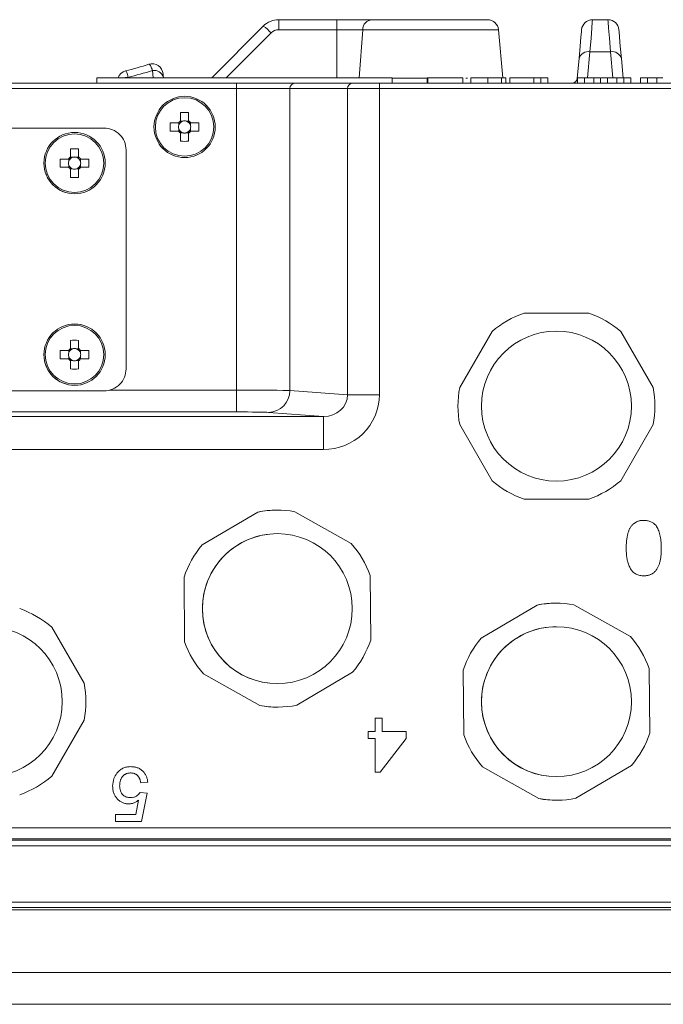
# Model space of a CAD drawing. Header units: millimetres. Extents: x 0 to 594, y 0 to 420.
# Tile 63 of 70: x 352 to 382, y 344 to 389. Entities that reach past the tile are written whole.
import ezdxf

# ---------------------------------------------------------------- set-up
doc = ezdxf.new("R2010")
doc.units = ezdxf.units.MM

msp = doc.modelspace()

# ---------------------------------------------------------------- linework, layer by layer
at = {"color": 7, "linetype": 'Continuous', "lineweight": 15}
for p, q in [((360.89575, 386.57682), (363.25993, 388.94099)), ((363.25993, 388.94099), (360.89575, 386.57682)), ((363.96916, 389.23477), (366.62401, 389.23477)), ((366.62401, 389.23477), (368.24066, 389.23477)), ((368.24066, 389.23477), (373.53795, 389.23477)), ((378.34351, 389.23477), (378.34352, 389.23477)), ((378.34352, 389.23477), (379.05443, 389.23477)), ((374.23003, 386.57682), (374.03755, 388.77697)), ((358.16805, 387.21602), (358.16803, 387.21602)), ((377.72826, 387.455), (377.64927, 386.5522)), ((377.64953, 386.55496), (377.72827, 387.455)), ((379.66968, 387.455), (379.74842, 386.55496)), ((355.63001, 386.57682), (355.63001, 386.32606)), ((355.63001, 386.57682), (369.17051, 386.57682)), ((355.63001, 386.57682), (355.63001, 386.32606)), ((355.63001, 386.57682), (355.63001, 386.57682)), ((358.68211, 386.59279), (358.68351, 386.57682)), ((369.17051, 386.57682), (369.17051, 386.32606)), ((370.77145, 386.57682), (370.77145, 386.32606)), ((372.41097, 386.57682), (370.77145, 386.57682)), ((370.8036, 386.57682), (370.8036, 386.32606)), ((372.41097, 386.57682), (372.41097, 386.32606)), ((372.76459, 386.57682), (372.76459, 386.32606)), ((373.54366, 386.57682), (373.54366, 386.32606)), ((374.18008, 386.57682), (374.18008, 386.32606)), ((374.37196, 386.57682), (374.37196, 386.32606)), ((374.56485, 386.57682), (374.56485, 386.32606)), ((375.65786, 386.57682), (374.56485, 386.57682)), ((374.56485, 386.57682), (374.56485, 386.32606)), ((374.56485, 386.57682), (374.56485, 386.57682)), ((375.65786, 386.57682), (375.65786, 386.32606)), ((375.97933, 386.57682), (375.65786, 386.57682)), ((375.65786, 386.57682), (375.65786, 386.32606)), ((375.65786, 386.57682), (375.65786, 386.57682)), ((375.97933, 386.57682), (375.97933, 386.32606)), ((376.30081, 386.57682), (375.97933, 386.57682)), ((376.30081, 386.57682), (376.30081, 386.32606)), ((377.65502, 386.57682), (377.65502, 386.32606)), ((377.97649, 386.57682), (377.65502, 386.57682)), ((377.65502, 386.57682), (377.65502, 386.32606)), ((377.65502, 386.57682), (377.65502, 386.57682)), ((377.97649, 386.57682), (377.97649, 386.32606)), ((377.97649, 386.57682), (377.97649, 386.32606)), ((378.40747, 386.57682), (378.40747, 386.32606)), ((378.71589, 386.57682), (378.71588, 386.57682)), ((378.71589, 386.57682), (378.71589, 386.32606)), ((379.03736, 386.57682), (378.71589, 386.57682)), ((379.03736, 386.57682), (379.03736, 386.32606)), ((379.46532, 386.57682), (379.46532, 386.32606)), ((379.77675, 386.57682), (379.77675, 386.32606)), ((380.09822, 386.57682), (379.77675, 386.57682)), ((379.77675, 386.57682), (379.77675, 386.57682)), ((380.09822, 386.57682), (380.09822, 386.32606)), ((380.54829, 386.57682), (380.54829, 386.32606)), ((380.86976, 386.57682), (380.54829, 386.57682)), ((380.54829, 386.57682), (380.54829, 386.32606)), ((380.54829, 386.57682), (380.54829, 386.57682)), ((380.86976, 386.57682), (380.86976, 386.32606)), ((380.86976, 386.57682), (380.86976, 386.32606)), ((381.30074, 386.57682), (381.30074, 386.32606)), ((348.94495, 386.32606), (352.28507, 386.32606)), ((352.28507, 386.32606), (362.03558, 386.32606)), ((362.03558, 386.32606), (364.72313, 386.32606)), ((364.72313, 386.32606), (367.36289, 386.32606)), ((367.36289, 386.32606), (368.58451, 386.32606)), ((368.58451, 386.32606), (406.21885, 386.32606)), ((359.65565, 385.72453), (359.65565, 385.72453)), ((359.84121, 384.97546), (359.84121, 384.58486)), ((359.37243, 384.50588), (359.00053, 384.50588)), ((359.39112, 384.50588), (359.39112, 384.40849)), ((359.5675, 384.58486), (359.4701, 384.58486)), ((359.84121, 384.58486), (359.74381, 384.58486)), ((359.84121, 384.58486), (359.84121, 384.52846)), ((359.92019, 384.40849), (359.92019, 384.50588)), ((360.31078, 384.50588), (359.93888, 384.50588)), ((355.96818, 384.26992), (330.89318, 384.26992)), ((354.61413, 384.06932), (354.61413, 384.06932)), ((359.00053, 384.13478), (359.37243, 384.13478)), ((359.39112, 384.23218), (359.39112, 384.13478)), ((359.4701, 384.05579), (359.5675, 384.05579)), ((359.74381, 384.05579), (359.84121, 384.05579)), ((359.84121, 384.11221), (359.84121, 384.05579)), ((359.84121, 383.6652), (359.84121, 384.05579)), ((359.92019, 384.13478), (359.92019, 384.23218)), ((359.93888, 384.13478), (360.31078, 384.13478)), ((354.79968, 383.32026), (354.79968, 382.92967)), ((356.97118, 373.23692), (356.97118, 383.26693)), ((354.3309, 382.85069), (353.959, 382.85069)), ((354.3496, 382.85069), (354.3496, 382.75328)), ((354.3496, 382.57697), (354.3496, 382.47958)), ((354.52597, 382.92967), (354.42857, 382.92967)), ((354.79968, 382.92967), (354.70228, 382.92967)), ((354.79968, 382.92967), (354.79968, 382.87325)), ((354.87866, 382.75328), (354.87866, 382.85069)), ((354.87866, 382.47958), (354.87866, 382.57697)), ((355.26925, 382.85069), (354.89736, 382.85069)), ((359.65565, 382.91614), (359.65565, 382.91614)), ((353.959, 382.47958), (354.3309, 382.47958)), ((354.42857, 382.4006), (354.52597, 382.4006)), ((354.70228, 382.4006), (354.79968, 382.4006)), ((354.79968, 382.457), (354.79968, 382.4006)), ((354.79968, 382.01), (354.79968, 382.4006)), ((354.89736, 382.47958), (355.26925, 382.47958)), ((354.61413, 381.26093), (354.61413, 381.26093)), ((378.17647, 375.79456), (375.20956, 375.79456)), ((375.20956, 375.79456), (375.20956, 375.79456)), ((354.61413, 375.29308), (354.61413, 375.29308)), ((372.25964, 372.37848), (373.7431, 374.94791)), ((373.7431, 374.94791), (372.25964, 372.37848)), ((373.7431, 374.94791), (373.7431, 374.94791)), ((376.69302, 374.96708), (376.69302, 374.96708)), ((381.12639, 372.37848), (379.64294, 374.94791)), ((354.79968, 374.54401), (354.79968, 374.15341)), ((354.3309, 374.07443), (353.959, 374.07443)), ((354.3496, 374.07443), (354.3496, 373.97704)), ((354.52597, 374.15341), (354.42857, 374.15341)), ((354.79968, 374.15341), (354.70228, 374.15341)), ((354.79968, 374.15341), (354.79968, 374.097)), ((354.87866, 373.97704), (354.87866, 374.07443)), ((355.26925, 374.07443), (354.89736, 374.07443)), ((353.959, 373.70333), (354.3309, 373.70333)), ((354.3496, 373.80072), (354.3496, 373.70333)), ((354.42857, 373.62435), (354.52597, 373.62435)), ((354.70228, 373.62435), (354.79968, 373.62435)), ((354.79968, 373.68076), (354.79968, 373.62435)), ((354.79968, 373.23375), (354.79968, 373.62435)), ((354.87866, 373.70333), (354.87866, 373.80072)), ((354.89736, 373.70333), (355.26925, 373.70333)), ((330.89318, 372.23393), (355.96818, 372.23393)), ((354.61413, 372.48468), (354.61413, 372.48468)), ((372.25964, 372.37848), (372.25964, 372.37848)), ((373.7431, 368.11572), (372.25964, 370.68515)), ((372.25964, 370.68515), (373.7431, 368.11572)), ((372.25964, 370.68515), (372.25964, 370.68515)), ((379.64294, 368.11572), (381.12639, 370.68515)), ((373.7431, 368.11572), (373.7431, 368.11572)), ((376.69302, 368.09655), (376.69302, 368.09655)), ((375.20956, 367.26907), (378.17647, 367.26907)), ((375.20956, 367.26907), (375.20956, 367.26907)), ((363.90477, 366.76757), (363.90477, 366.76757)), ((360.46017, 365.17064), (363.01506, 366.67901)), ((363.01506, 366.67901), (360.46017, 365.17064)), ((363.01506, 366.67901), (363.01506, 366.67901)), ((367.29202, 365.23704), (364.7083, 366.69546)), ((380.69537, 366.29821), (380.69537, 366.29821)), ((363.90477, 365.68934), (363.90477, 365.68934)), ((360.46017, 365.17064), (360.46017, 365.17064)), ((379.89169, 365.02939), (379.89169, 365.02939)), ((359.65663, 360.72925), (359.6278, 363.69602)), ((359.6278, 363.69602), (359.65663, 360.72925)), ((359.6278, 363.69602), (359.6278, 363.69602)), ((368.18173, 360.8121), (368.1529, 363.77887)), ((380.69537, 363.75856), (380.69537, 363.75856)), ((373.24842, 360.9079), (375.80331, 362.41625)), ((375.80331, 362.41625), (373.24842, 360.9079)), ((375.80331, 362.41625), (375.80331, 362.41625)), ((376.69302, 362.50481), (376.69302, 362.50481)), ((380.08027, 360.9743), (377.49655, 362.43272)), ((355.0484, 358.83798), (353.56494, 361.4074)), ((376.69302, 361.42659), (376.69302, 361.42659)), ((373.24842, 360.9079), (373.24842, 360.9079)), ((359.65663, 360.72925), (359.65663, 360.72925)), ((380.96998, 356.54935), (380.94115, 359.51613)), ((363.10123, 357.81267), (360.51751, 359.27108)), ((360.51751, 359.27108), (363.10123, 357.81267)), ((360.51751, 359.27108), (360.51751, 359.27108)), ((364.79448, 357.82912), (367.34936, 359.33748)), ((372.44488, 356.4665), (372.41605, 359.43328)), ((372.41605, 359.43328), (372.44488, 356.4665)), ((372.41605, 359.43328), (372.41605, 359.43328)), ((363.90477, 358.81878), (363.90477, 358.81878)), ((363.10123, 357.81267), (363.10123, 357.81267)), ((363.90477, 357.74057), (363.90477, 357.74057)), ((353.56494, 354.57523), (355.0484, 357.14465)), ((368.39242, 356.62827), (368.39242, 357.23907)), ((368.39242, 356.62827), (368.39242, 357.23907)), ((368.39242, 357.23907), (368.7139, 357.23907)), ((368.39242, 357.23907), (368.39242, 357.23907)), ((368.7139, 357.23907), (368.7139, 356.62827)), ((368.07095, 356.30679), (368.07095, 356.62827)), ((368.07095, 356.30679), (368.07095, 356.62827)), ((368.07095, 356.62827), (368.39242, 356.62827)), ((368.07095, 356.62827), (368.07095, 356.62827)), ((368.39242, 356.62827), (368.39242, 356.62827)), ((368.7139, 356.62827), (369.80691, 356.62827)), ((369.80691, 356.62827), (369.80691, 356.30679)), ((372.44488, 356.4665), (372.44488, 356.4665)), ((368.39242, 356.30679), (368.07095, 356.30679)), ((368.07095, 356.30679), (368.07095, 356.30679)), ((368.39242, 354.76372), (368.39242, 356.30679)), ((368.39242, 354.76372), (368.39242, 356.30679)), ((368.39242, 356.30679), (368.39242, 356.30679)), ((369.80691, 356.30679), (368.61745, 354.76372)), ((357.18638, 355.01446), (357.18638, 355.01446)), ((375.88948, 353.54991), (373.30576, 355.00833)), ((373.30576, 355.00833), (375.88948, 353.54991)), ((373.30576, 355.00833), (373.30576, 355.00833)), ((377.58273, 353.56638), (380.13761, 355.07473)), ((356.54996, 354.71007), (356.54996, 354.71007)), ((368.61745, 354.76372), (368.39242, 354.76372)), ((368.39242, 354.76372), (368.39242, 354.76372)), ((376.69302, 354.55604), (376.69302, 354.55604)), ((356.35808, 354.12237), (356.35808, 354.12237)), ((357.96545, 354.30722), (357.64398, 354.27508)), ((357.64398, 354.27508), (357.64398, 354.27508)), ((357.61183, 353.825), (357.9333, 353.79286)), ((357.61183, 353.825), (357.61183, 353.825)), ((357.9333, 353.79286), (357.67612, 352.50697)), ((357.09395, 353.31064), (357.09395, 353.31064)), ((357.41342, 352.82844), (357.541, 353.47791)), ((357.41342, 352.82844), (357.541, 353.47791)), ((375.88948, 353.54991), (375.88948, 353.54991)), ((376.69302, 353.47782), (376.69302, 353.47782)), ((356.48667, 352.50697), (356.48667, 352.82844)), ((356.48667, 352.50697), (356.48667, 352.82844)), ((356.48667, 352.82844), (357.41342, 352.82844)), ((356.48667, 352.82844), (356.48667, 352.82844)), ((357.41342, 352.82844), (357.41342, 352.82844)), ((357.67612, 352.50697), (356.48667, 352.50697)), ((356.48667, 352.50697), (356.48667, 352.50697)), ((287.89601, 348.46282), (413.28388, 348.46282)), ((412.58297, 348.56312), (288.64707, 348.56312)), ((306.2185, 344.12725), (394.96139, 344.12725))]:
    msp.add_line(p, q, dxfattribs=at)
at = {"color": 8, "linetype": 'Continuous', "lineweight": 0}
for p, q in [((363.61454, 388.63009), (361.56127, 386.57682)), ((366.62401, 388.77697), (363.96916, 388.77697)), ((367.81586, 388.77697), (366.62401, 388.77697)), ((366.62401, 386.57682), (366.62401, 388.77697)), ((367.81586, 388.77697), (367.65219, 386.57682)), ((374.03755, 388.77697), (367.81586, 388.77697)), ((377.84393, 388.77697), (377.84392, 388.77697)), ((378.22786, 387.7659), (378.12383, 386.57682)), ((379.17009, 387.7659), (378.22786, 387.7659)), ((379.27412, 386.57682), (379.17009, 387.7659)), ((358.01995, 387.19365), (358.01993, 387.19365)), ((356.94998, 386.88876), (356.95, 386.88876)), ((357.06208, 386.59105), (357.06083, 386.57682)), ((358.21112, 386.57682), (358.18252, 386.90369)), ((378.71588, 386.57682), (378.71588, 386.32606)), ((379.77675, 386.57682), (379.77675, 386.32606)), ((369.17051, 386.55496), (370.8036, 386.55496)), ((372.54503, 386.55496), (372.61067, 386.55496)), ((362.03558, 386.07532), (324.65094, 386.07532)), ((364.47881, 386.07532), (362.03558, 386.07532)), ((362.03558, 372.26671), (362.03558, 386.07532)), ((367.11857, 386.07532), (364.47881, 386.07532)), ((364.47881, 386.07532), (364.47881, 372.24636)), ((367.11857, 372.04677), (367.11857, 386.07532)), ((368.58451, 386.07532), (367.11857, 386.07532)), ((368.58451, 386.07532), (368.58451, 372.04677)), ((406.21885, 386.07532), (368.58451, 386.07532)), ((356.2225, 372.26671), (362.03558, 372.26671)), ((364.47881, 372.24636), (367.11857, 372.04677)), ((367.11857, 372.04677), (368.58451, 372.04677)), ((362.03558, 371.26386), (324.65094, 371.26386)), ((366.02115, 371.05301), (363.50152, 371.24351)), ((320.66538, 371.05301), (366.02115, 371.05301)), ((366.02115, 369.54874), (320.66538, 369.54874)), ((305.83046, 352.21539), (412.78229, 352.21539)), ((412.78229, 351.71397), (288.44775, 351.71397)), ((288.44775, 351.64249), (412.78229, 351.64249)), ((412.78229, 351.38303), (288.44775, 351.38303)), ((288.64707, 348.80511), (412.58297, 348.80511)), ((306.2185, 345.57925), (394.96139, 345.57925))]:
    msp.add_line(p, q, dxfattribs=at)
at = {"color": 8, "linetype": 'Continuous', "lineweight": 0, "flags": 128}
for points in [[(363.96916, 388.77697), (363.96916, 388.86833), (363.96916, 388.95507), (363.96916, 389.0342), (363.96916, 389.10301), (363.96916, 389.15914), (363.96916, 389.20067), (363.96916, 389.22617), (363.96916, 389.23477)], [(366.62401, 388.77697), (366.62401, 388.86833), (366.62401, 388.95507), (366.62401, 389.0342), (366.62401, 389.10301), (366.62401, 389.15914), (366.62401, 389.20067), (366.62401, 389.22617), (366.62401, 389.23477)], [(378.34352, 389.23477), (378.33593, 389.1384), (378.31346, 388.85301), (378.27697, 388.38959), (378.22786, 387.7659)], [(379.17009, 387.7659), (379.12098, 388.38959), (379.08449, 388.85301), (379.06202, 389.1384), (379.05443, 389.23477)], [(362.03558, 386.32606), (362.03558, 386.32125), (362.03558, 386.30697), (362.03558, 386.2838), (362.03558, 386.25263), (362.03558, 386.21463), (362.03558, 386.17127), (362.03558, 386.12424), (362.03558, 386.07532)], [(368.58451, 386.32606), (368.58451, 386.32125), (368.58451, 386.30697), (368.58451, 386.2838), (368.58451, 386.25263), (368.58451, 386.21463), (368.58451, 386.17127), (368.58451, 386.12424), (368.58451, 386.07532)], [(362.03558, 372.26671), (362.03558, 372.07319), (362.03558, 371.88692), (362.03558, 371.71495), (362.03558, 371.5637), (362.03558, 371.43888), (362.03558, 371.34516), (362.03558, 371.28608), (362.03558, 371.26386)], [(366.02115, 371.05301), (366.02115, 371.01968), (366.02115, 370.93106), (366.02115, 370.7905), (366.02115, 370.60326), (366.02115, 370.37639), (366.02115, 370.11841), (366.02115, 369.83903), (366.02115, 369.54874)]]:
    msp.add_lwpolyline(points, dxfattribs=at)
at = {"color": 7, "linetype": 'Continuous', "lineweight": 15, "flags": 128}
for points in [[(377.84392, 388.77697), (377.83633, 388.69025), (377.81386, 388.4334), (377.77736, 388.01631), (377.72826, 387.455)], [(377.72827, 387.455), (377.77738, 388.01631), (377.81387, 388.4334), (377.83634, 388.69025), (377.84393, 388.77697)], [(379.55402, 388.77697), (379.56161, 388.69025), (379.58408, 388.4334), (379.62057, 388.01631), (379.66968, 387.455)], [(358.16803, 387.21602), (358.12952, 387.21453), (358.01993, 387.19365)], [(359.4701, 384.97546), (359.4701, 384.92961), (359.4701, 384.88357), (359.4701, 384.8373), (359.4701, 384.79085), (359.4701, 384.74424), (359.4701, 384.69748), (359.4701, 384.65057), (359.4701, 384.60356)], [(359.84121, 384.60356), (359.84121, 384.65057), (359.84121, 384.69748), (359.84121, 384.74424), (359.84121, 384.79085), (359.84121, 384.8373), (359.84121, 384.88357), (359.84121, 384.92961), (359.84121, 384.97546)], [(359.4701, 384.03711), (359.4701, 383.99008), (359.4701, 383.94319), (359.4701, 383.89643), (359.4701, 383.8498), (359.4701, 383.80337), (359.4701, 383.7571), (359.4701, 383.71104), (359.4701, 383.6652)], [(359.84121, 383.6652), (359.84121, 383.71104), (359.84121, 383.7571), (359.84121, 383.80337), (359.84121, 383.8498), (359.84121, 383.89643), (359.84121, 383.94319), (359.84121, 383.99008), (359.84121, 384.03711)], [(354.42857, 383.32026), (354.42857, 383.27442), (354.42857, 383.22836), (354.42857, 383.18211), (354.42857, 383.13566), (354.42857, 383.08905), (354.42857, 383.04228), (354.42857, 382.99538), (354.42857, 382.94835)], [(354.79968, 382.94835), (354.79968, 382.99538), (354.79968, 383.04228), (354.79968, 383.08905), (354.79968, 383.13566), (354.79968, 383.18211), (354.79968, 383.22836), (354.79968, 383.27442), (354.79968, 383.32026)], [(354.42857, 382.3819), (354.42857, 382.33489), (354.42857, 382.28798), (354.42857, 382.24122), (354.42857, 382.19461), (354.42857, 382.14816), (354.42857, 382.10189), (354.42857, 382.05585), (354.42857, 382.01)], [(354.79968, 382.01), (354.79968, 382.05585), (354.79968, 382.10189), (354.79968, 382.14816), (354.79968, 382.19461), (354.79968, 382.24122), (354.79968, 382.28798), (354.79968, 382.33489), (354.79968, 382.3819)], [(354.42857, 374.54401), (354.42857, 374.49817), (354.42857, 374.45211), (354.42857, 374.40585), (354.42857, 374.35941), (354.42857, 374.31279), (354.42857, 374.26603), (354.42857, 374.21912), (354.42857, 374.17211)], [(354.79968, 374.17211), (354.79968, 374.21912), (354.79968, 374.26603), (354.79968, 374.31279), (354.79968, 374.35941), (354.79968, 374.40585), (354.79968, 374.45211), (354.79968, 374.49817), (354.79968, 374.54401)], [(354.42857, 373.60565), (354.42857, 373.55864), (354.42857, 373.51173), (354.42857, 373.46497), (354.42857, 373.41835), (354.42857, 373.37191), (354.42857, 373.32565), (354.42857, 373.27959), (354.42857, 373.23375)], [(354.79968, 373.23375), (354.79968, 373.27959), (354.79968, 373.32565), (354.79968, 373.37191), (354.79968, 373.41835), (354.79968, 373.46497), (354.79968, 373.51173), (354.79968, 373.55864), (354.79968, 373.60565)]]:
    msp.add_lwpolyline(points, dxfattribs=at)
at = {"color": 7, "linetype": 'Continuous', "lineweight": 15}
for centre, radius in [((359.65565, 384.32033), 1.4042), ((354.61413, 382.66513), 1.4042), ((354.61413, 373.88888), 1.4042), ((376.69302, 371.53181), 3.43527), ((363.90477, 362.25406), 3.43528), ((350.61502, 357.99131), 3.43528), ((376.69302, 357.99131), 3.43528)]:
    msp.add_circle(centre, radius, dxfattribs=at)
at = {"color": 8, "linetype": 'Continuous', "lineweight": 0}
for centre in [(359.65565, 384.32033), (354.61413, 382.66513), (354.61413, 373.88888)]:
    msp.add_circle(centre, 1.34122, dxfattribs=at)
at = {"color": 7, "linetype": 'Continuous', "lineweight": 15}
for centre, radius, start, end in [((363.96916, 388.23176), 1.003, 90.000001, 135.000001), ((373.53795, 388.73326), 0.5015, 5, 90), ((378.34351, 388.73326), 0.5015, 90, 175), ((378.34352, 388.73326), 0.5015, 90, 175), ((379.05443, 388.73326), 0.5015, 5, 90), ((358.16805, 386.71451), 0.5015, 5, 107.176306), ((357.07668, 386.40353), 0.5015, 104.633958, 159.78525), ((357.0767, 386.40353), 0.5015, 104.633958, 159.78525), ((374.48174, 386.57681), 0.25075, 244.036012, 270), ((377.39973, 386.57681), 0.25075, 270, 355), ((377.39973, 386.57681), 0.25075, 270, 355), ((359.65565, 384.32033), 1.4042, 90, 270), ((359.65565, 379.4654), 5.51319, 88.071257, 91.928743), ((364.50069, 384.32033), 5.50329, 178.067847, 181.932153), ((359.65565, 384.32033), 0.3386, 123.230628, 146.769372), ((359.65565, 384.32033), 0.27883, 161.569712, 198.430288), ((359.65565, 384.32033), 0.27883, 138.28179, 161.569712), ((359.65565, 384.32033), 0.27883, 131.71821, 138.28179), ((359.65565, 384.32033), 0.27883, 108.430288, 131.71821), ((359.65565, 384.32033), 0.27883, 71.569712, 108.430288), ((359.65565, 384.32033), 0.27883, 48.28179, 71.569712), ((359.65565, 384.32033), 0.3386, 33.230628, 56.769372), ((359.65565, 384.32033), 0.27883, 41.71821, 48.28179), ((359.65565, 384.32033), 0.27883, 18.430288, 41.71821), ((359.65565, 384.32033), 0.27883, 341.569712, 18.430288), ((354.81008, 384.32033), 5.50383, 358.068035, 1.931965), ((354.61413, 382.66513), 1.4042, 90, 179.999935), ((355.96818, 383.26693), 1.003, 359.999935, 90), ((359.65565, 384.32033), 0.3386, 213.230628, 236.769372), ((359.65565, 384.32033), 0.27883, 198.430288, 221.71821), ((359.65565, 384.32033), 0.27883, 221.71821, 228.28179), ((359.65565, 384.32033), 0.27883, 228.28179, 251.569712), ((359.65565, 384.32033), 0.27883, 251.569712, 288.430288), ((359.65565, 384.32033), 0.27883, 288.430288, 311.71821), ((359.65565, 384.32033), 0.3386, 303.230628, 326.769372), ((359.65565, 384.32033), 0.27883, 311.71821, 318.28179), ((359.65565, 384.32033), 0.27883, 318.28179, 341.569712), ((359.65565, 389.17527), 5.51319, 268.071257, 271.928743), ((354.61413, 377.81021), 5.51317, 88.071251, 91.928749), ((354.61413, 382.66513), 1.4042, 179.999935, 270), ((359.46093, 382.66514), 5.50505, 178.068387, 181.931613), ((354.61413, 382.66513), 0.3386, 123.230628, 146.769372), ((354.61413, 382.66513), 0.27883, 161.569712, 198.430288), ((354.61413, 382.66513), 0.27883, 138.28179, 161.569712), ((354.61413, 382.66513), 0.27883, 198.430288, 221.71821), ((354.61413, 382.66513), 0.27883, 131.71821, 138.28179), ((354.61413, 382.66513), 0.27883, 108.430288, 131.71821), ((354.61413, 382.66513), 0.27883, 71.569712, 108.430288), ((354.61413, 382.66513), 0.27883, 48.28179, 71.569712), ((354.61413, 382.66513), 0.3386, 33.230628, 56.769372), ((354.61413, 382.66513), 0.27883, 41.71821, 48.28179), ((354.61413, 382.66513), 0.27883, 18.430288, 41.71821), ((354.61413, 382.66513), 0.27883, 318.28179, 341.569712), ((354.61413, 382.66513), 0.27883, 341.569712, 18.430288), ((349.76717, 382.66514), 5.50521, 358.068444, 1.931556), ((354.61413, 382.66513), 0.3386, 213.230628, 236.769372), ((354.61413, 382.66513), 0.27883, 221.71821, 228.28179), ((354.61413, 382.66513), 0.27883, 228.28179, 251.569712), ((354.61413, 382.66513), 0.27883, 251.569712, 288.430288), ((354.61413, 382.66513), 0.27883, 288.430288, 311.71821), ((354.61413, 382.66513), 0.3386, 303.230628, 326.769372), ((354.61413, 382.66513), 0.27883, 311.71821, 318.28179), ((354.61413, 387.52882), 5.52194, 268.074316, 271.925684), ((376.69302, 371.53181), 4.5135, 109.188136, 130.811863), ((376.69302, 371.53181), 4.5135, 109.188136, 130.811864), ((376.69302, 371.53181), 4.5135, 49.188136, 70.811864), ((354.61413, 373.88888), 1.4042, 90, 179.999935), ((376.69302, 371.53181), 3.43527, 90, 270), ((354.61413, 369.03397), 5.51317, 88.071251, 91.928749), ((359.46019, 373.88888), 5.50431, 178.068206, 181.931794), ((354.61413, 373.88888), 0.3386, 123.230628, 146.769372), ((354.61413, 373.88888), 0.27883, 161.569712, 198.430288), ((354.61413, 373.88888), 0.27883, 138.28179, 161.569712), ((354.61413, 373.88888), 0.27883, 131.71821, 138.28179), ((354.61413, 373.88888), 0.27883, 108.430288, 131.71821), ((354.61413, 373.88888), 0.27883, 71.569712, 108.430288), ((354.61413, 373.88888), 0.27883, 48.28179, 71.569712), ((354.61413, 373.88888), 0.3386, 33.230628, 56.769372), ((354.61413, 373.88888), 0.27883, 41.71821, 48.28179), ((354.61413, 373.88888), 0.27883, 18.430288, 41.71821), ((354.61413, 373.88888), 0.27883, 341.569712, 18.430288), ((349.7679, 373.88888), 5.50448, 358.068263, 1.931737), ((354.61413, 373.88888), 1.4042, 179.999935, 270), ((354.61413, 373.88888), 0.3386, 213.230628, 236.769372), ((354.61413, 373.88888), 0.27883, 198.430288, 221.71821), ((354.61413, 373.88888), 0.27883, 221.71821, 228.28179), ((354.61413, 373.88888), 0.27883, 228.28179, 251.569712), ((354.61413, 373.88888), 0.27883, 251.569712, 288.430288), ((354.61413, 373.88888), 0.27883, 288.430288, 311.71821), ((354.61413, 373.88888), 0.3386, 303.230628, 326.769372), ((354.61413, 373.88888), 0.27883, 311.71821, 318.28179), ((354.61413, 373.88888), 0.27883, 318.28179, 341.569712), ((354.61413, 378.74379), 5.51317, 268.071251, 271.928749), ((355.96818, 373.23693), 1.003, 270, 0.000065), ((376.69302, 371.53181), 4.5135, 169.188136, 190.811864), ((376.69302, 371.53181), 4.5135, 169.188136, 190.811864), ((376.69302, 371.53181), 4.5135, 349.188136, 10.811864), ((376.69302, 371.53181), 4.5135, 229.188137, 250.811864), ((376.69302, 371.53181), 4.5135, 229.188136, 250.811864), ((376.69302, 371.53181), 4.5135, 289.188136, 310.811864), ((363.90477, 362.25406), 4.5135, 90, 101.368696), ((363.90477, 362.25406), 4.5135, 79.744969, 101.368696), ((363.90477, 362.25406), 3.43528, 90, 180.556833), ((363.90477, 362.25406), 4.5135, 139.744969, 161.368696), ((363.90477, 362.25406), 4.5135, 139.744969, 161.368696), ((363.90477, 362.25406), 4.5135, 19.744969, 41.368696), ((350.61502, 357.99131), 4.5135, 49.188136, 70.811864), ((363.90477, 362.25406), 3.43528, 180.556833, 270), ((376.69302, 357.99131), 4.5135, 90, 101.368696), ((376.69302, 357.99131), 4.5135, 79.744969, 101.368696), ((376.69302, 357.99131), 3.43528, 90, 180.556833), ((376.69302, 357.99131), 4.5135, 139.744969, 161.368696), ((376.69302, 357.99131), 4.5135, 139.744969, 161.368696), ((376.69302, 357.99131), 4.5135, 19.744969, 41.368696), ((363.90477, 362.25406), 4.5135, 199.744969, 221.368696), ((363.90477, 362.25406), 4.5135, 199.744969, 221.368696), ((363.90477, 362.25406), 4.5135, 319.744969, 341.368696), ((350.61502, 357.99131), 4.5135, 349.188136, 10.811864), ((363.90477, 362.25406), 4.5135, 259.744969, 281.368696), ((363.90477, 362.25406), 4.5135, 259.744969, 270), ((376.69302, 357.99131), 3.43528, 180.556833, 270), ((376.69302, 357.99131), 4.5135, 199.744969, 221.368696), ((376.69302, 357.99131), 4.5135, 199.744969, 221.368696), ((376.69302, 357.99131), 4.5135, 319.744969, 341.368696), ((350.61502, 357.99131), 4.5135, 289.188136, 310.811864), ((376.69302, 357.99131), 4.5135, 259.744969, 281.368696), ((376.69302, 357.99131), 4.5135, 259.744969, 270)]:
    msp.add_arc(centre, radius, start, end, dxfattribs=at)
at = {"color": 8, "linetype": 'Continuous', "lineweight": 0}
for centre, radius, start, end in [((362.20042, 387.37482), 1.89089, 41.594614, 55.921938), ((368.27676, 388.77529), 0.46089, 94.491676, 179.790425), ((363.96916, 388.27547), 0.5015, 90.000003, 135.000001), ((378.14881, 387.33608), 0.43703, 79.578115, 164.210247), ((379.24914, 387.33608), 0.43703, 15.789843, 100.421836), ((357.03099, 385.91288), 0.67888, 87.375101, 102.043649), ((358.26159, 386.47389), 0.43701, 15.788289, 100.423294), ((364.72639, 386.07849), 0.2476, 90.75245, 180.733138), ((367.36614, 386.07849), 0.2476, 90.752443, 180.733159), ((363.48394, 372.23826), 0.9949, 271.012345, 0.466455), ((366.05507, 372.07815), 2.52963, 269.231821, 359.289311)]:
    msp.add_arc(centre, radius, start, end, dxfattribs=at)
at = {"color": 7, "linetype": 'Continuous', "lineweight": 15}
for centre, major_axis, ratio, start_param, end_param in [((350.61497, 411.15031), (17.73071, 17.73071), 0.99999941, 4.18240129, 4.22677362), ((359.62107, 384.32033), (0.24658, 0), 0.99011704, 2.77217894, 3.51100637), ((359.65565, 384.35492), (0.00001, 0.24658), 0.99011591, 5.91382911, 6.65265653), ((359.69024, 384.32033), (0.24658, 0), 0.99011478, 5.91377159, 6.65259902), ((359.65565, 384.28575), (-0.00001, 0.24658), 0.99011591, 2.77212143, 3.51094885), ((354.57954, 382.66513), (0.24658, 0), 0.99011704, 2.77217894, 3.51100637), ((354.61413, 382.69971), (0.00001, 0.24658), 0.99011591, 5.91382911, 6.65265653), ((354.64871, 382.66513), (0.24658, 0), 0.99011478, 5.91377159, 6.65259902), ((354.61413, 382.63055), (-0.00001, 0.24658), 0.99011591, 2.77212143, 3.51094885), ((354.57954, 373.88888), (0.24658, 0), 0.99011704, 2.77217894, 3.51100637), ((354.61413, 373.92346), (0.00001, 0.24658), 0.99011591, 5.91382911, 6.65265653), ((354.64871, 373.88888), (0.24658, 0), 0.99011478, 5.91377159, 6.65259902), ((354.61413, 373.8543), (-0.00001, 0.24658), 0.99011591, 2.77212143, 3.51094885)]:
    msp.add_ellipse(centre, major_axis=major_axis, ratio=ratio, start_param=start_param, end_param=end_param, dxfattribs=at)
at = {"color": 8, "linetype": 'Continuous', "lineweight": 0}
for centre, major_axis, ratio, start_param, end_param in [((350.61496, 411.15031), (17.73071, -17.73071), 0.99999941, 5.75319818, 5.79757051), ((350.61496, 411.85954), (18.43994, -18.43994), 0.99999943, 5.74760145, 5.79221163), ((378.15486, 386.57681), (0.50545, 0.03093), 0.34608931, 3.08990305, 3.27104349), ((362.03558, 372.24045), (2.5075, 0), 0.01047304, 0.22689337, 1.5707969), ((366.01105, 372.05662), (1.10495, -0.08354), 0.90515123, 4.78983984, 6.35671022), ((362.03558, 371.2376), (1.5045, 0), 0.01745506, 0.22689337, 1.5707969)]:
    msp.add_ellipse(centre, major_axis=major_axis, ratio=ratio, start_param=start_param, end_param=end_param, dxfattribs=at)
for points, knots in [([(358.18252, 386.90369), (358.17565, 386.92407), (358.14231, 387.02287), (358.08026, 387.16694), (358.04081, 387.18441), (358.01995, 387.19365)], [0, 0, 0, 0, 0.10910176, 0.5288105, 1, 1, 1, 1]), ([(356.95, 386.88876), (356.9584, 386.89095), (356.96734, 386.88572), (356.98562, 386.86161), (356.99504, 386.84277), (357.01438, 386.79129), (357.02415, 386.75895), (357.04329, 386.68353), (357.05275, 386.64021), (357.06208, 386.59105)], [0, 0, 0, 0, 0.25, 0.25, 0.5, 0.5, 0.75, 0.75, 1, 1, 1, 1])]:
    msp.add_open_spline(points, degree=3, knots=knots, dxfattribs=at)
at = {"color": 7, "linetype": 'Continuous', "lineweight": 15}
for points, knots in [([(358.66764, 386.75822), (358.66764, 386.75822), (358.66895, 386.7433), (358.67394, 386.68622), (358.67754, 386.64505), (358.68211, 386.59279)], [0, 0, 0, 0, 0.5, 0.5, 1, 1, 1, 1]), ([(373.54366, 386.57681), (373.51668, 386.57681), (373.4639, 386.57681), (373.3866, 386.57681), (373.31312, 386.57681), (373.24318, 386.57681), (373.17744, 386.57681), (373.11497, 386.57681), (373.05718, 386.57681), (373.00291, 386.57681), (372.95328, 386.57681), (372.9093, 386.57681), (372.87113, 386.57681), (372.83748, 386.57681), (372.81132, 386.57681), (372.78941, 386.57681), (372.77317, 386.57681), (372.76748, 386.57681), (372.76459, 386.57681)], [0, 0, 0, 0, 0.06931821, 0.13560033, 0.19972912, 0.26179247, 0.32292118, 0.3829791, 0.44300773, 0.5034941, 0.56403706, 0.62370535, 0.68337209, 0.74380947, 0.8050093, 0.86761019, 0.9327585, 1, 1, 1, 1]), ([(374.18008, 386.57681), (374.16038, 386.57681), (374.12163, 386.57681), (374.05458, 386.57681), (373.98226, 386.57681), (373.90512, 386.57681), (373.82217, 386.57681), (373.73386, 386.57681), (373.64047, 386.57681), (373.57638, 386.57681), (373.54366, 386.57681)], [0, 0, 0, 0, 0.12788297, 0.25155953, 0.37276469, 0.49307491, 0.61361922, 0.73782843, 0.86619, 1, 1, 1, 1]), ([(374.37196, 386.57681), (374.3714, 386.57681), (374.37028, 386.57681), (374.36099, 386.57681), (374.34609, 386.57681), (374.32476, 386.57681), (374.29829, 386.57681), (374.26475, 386.57681), (374.22641, 386.57681), (374.19559, 386.57681), (374.18008, 386.57681)], [0, 0, 0, 0, 0.13247029, 0.26166663, 0.38757207, 0.51102904, 0.63265131, 0.75464429, 0.8765147, 1, 1, 1, 1]), ([(378.40747, 386.57681), (378.38696, 386.57681), (378.34636, 386.57681), (378.28707, 386.57681), (378.23014, 386.57681), (378.17646, 386.57681), (378.12688, 386.57681), (378.08432, 386.57681), (378.04923, 386.57681), (378.02678, 386.57681), (378.01273, 386.57681), (378.00228, 386.57681), (377.99459, 386.57681), (377.98825, 386.57681), (377.98237, 386.57681), (377.97943, 386.57681), (377.97644, 386.57681), (377.97647, 386.57681), (377.97649, 386.57681)], [0, 0, 0, 0, 0.0698823, 0.13838828, 0.20675821, 0.27659843, 0.34713452, 0.41792027, 0.49021306, 0.5664711, 0.60786615, 0.65223255, 0.70054698, 0.75252289, 0.80832134, 0.86847027, 0.93197979, 1, 1, 1, 1]), ([(378.67775, 386.57682), (378.67487, 386.57682), (378.66988, 386.57682), (378.61413, 386.57682), (378.53115, 386.57682), (378.45691, 386.57682), (378.40747, 386.57682)], [0, 0, 0, 0, 0.25549447, 0.44202217, 0.62840923, 1, 1, 1, 1]), ([(379.46532, 386.57681), (379.45023, 386.57681), (379.42058, 386.57681), (379.37727, 386.57681), (379.33567, 386.57681), (379.29648, 386.57681), (379.25894, 386.57681), (379.22358, 386.57681), (379.18983, 386.57681), (379.15868, 386.57681), (379.1295, 386.57681), (379.105, 386.57681), (379.08384, 386.57681), (379.06699, 386.57681), (379.05336, 386.57681), (379.04396, 386.57681), (379.03854, 386.57681), (379.03776, 386.57681), (379.03736, 386.57681)], [0, 0, 0, 0, 0.05857577, 0.11503469, 0.16976362, 0.2236479, 0.27687303, 0.33028845, 0.38503668, 0.44068484, 0.49788027, 0.55722326, 0.62003743, 0.68625576, 0.75674775, 0.83189298, 0.91283439, 1, 1, 1, 1]), ([(379.73625, 386.57682), (379.7352, 386.57682), (379.73242, 386.57682), (379.68044, 386.57682), (379.59735, 386.57682), (379.51807, 386.57682), (379.46532, 386.57682)], [0, 0, 0, 0, 0.133769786, 0.350860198, 0.568141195, 1, 1, 1, 1]), ([(381.30074, 386.57681), (381.28023, 386.57681), (381.23963, 386.57681), (381.18034, 386.57681), (381.12341, 386.57681), (381.06973, 386.57681), (381.02015, 386.57681), (380.97759, 386.57681), (380.9425, 386.57681), (380.92004, 386.57681), (380.906, 386.57681), (380.89555, 386.57681), (380.88786, 386.57681), (380.88152, 386.57681), (380.87564, 386.57681), (380.8727, 386.57681), (380.86971, 386.57681), (380.86974, 386.57681), (380.86976, 386.57681)], [0, 0, 0, 0, 0.0698823, 0.13838828, 0.20675821, 0.27659843, 0.34713452, 0.41792027, 0.49021306, 0.5664711, 0.60786615, 0.65223255, 0.70054698, 0.75252289, 0.80832134, 0.86847027, 0.93197979, 1, 1, 1, 1]), ([(381.57102, 386.57682), (381.56814, 386.57682), (381.56315, 386.57682), (381.5074, 386.57682), (381.42442, 386.57682), (381.35018, 386.57682), (381.30074, 386.57682)], [0, 0, 0, 0, 0.2554971, 0.44202519, 0.62840911, 1, 1, 1, 1]), ([(359.37243, 384.13478), (359.37522, 384.13478), (359.39528, 384.13478), (359.41992, 384.13478), (359.44328, 384.13478), (359.44752, 384.13478)], [0, 0, 0, 0, 0.116739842, 0.839383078, 1, 1, 1, 1]), ([(359.4701, 384.11221), (359.4701, 384.10796), (359.4701, 384.08459), (359.4701, 384.05994), (359.4701, 384.03989), (359.4701, 384.03711)], [0, 0, 0, 0, 0.160617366, 0.88325764, 1, 1, 1, 1]), ([(359.84121, 384.03711), (359.84121, 384.03989), (359.84121, 384.05994), (359.84121, 384.08459), (359.84121, 384.10796), (359.84121, 384.11221)], [0, 0, 0, 0, 0.11673854, 0.83938194, 1, 1, 1, 1]), ([(359.86378, 384.13478), (359.86803, 384.13478), (359.89139, 384.13478), (359.91603, 384.13478), (359.93609, 384.13478), (359.93888, 384.13478)], [0, 0, 0, 0, 0.16061728, 0.88325745, 1, 1, 1, 1]), ([(354.406, 382.85069), (354.40175, 382.85069), (354.3784, 382.85069), (354.35375, 382.85069), (354.33369, 382.85069), (354.3309, 382.85069)], [0, 0, 0, 0, 0.16061618, 0.88325633, 1, 1, 1, 1]), ([(354.42857, 382.94835), (354.42857, 382.94557), (354.42857, 382.92553), (354.42857, 382.90087), (354.42857, 382.8775), (354.42857, 382.87325)], [0, 0, 0, 0, 0.11674236, 0.83938263, 1, 1, 1, 1]), ([(354.79968, 382.87325), (354.79968, 382.8775), (354.79968, 382.90087), (354.79968, 382.92553), (354.79968, 382.94557), (354.79968, 382.94835)], [0, 0, 0, 0, 0.16061737, 0.88325764, 1, 1, 1, 1]), ([(354.89736, 382.85069), (354.89457, 382.85069), (354.87451, 382.85069), (354.84986, 382.85069), (354.8265, 382.85069), (354.82226, 382.85069)], [0, 0, 0, 0, 0.1167425, 0.83938277, 1, 1, 1, 1]), ([(354.406, 374.07443), (354.40175, 374.07443), (354.3784, 374.07443), (354.35375, 374.07443), (354.33369, 374.07443), (354.3309, 374.07443)], [0, 0, 0, 0, 0.16061618, 0.88325633, 1, 1, 1, 1]), ([(354.89736, 374.07443), (354.89457, 374.07443), (354.87451, 374.07443), (354.84986, 374.07443), (354.8265, 374.07443), (354.82226, 374.07443)], [0, 0, 0, 0, 0.1167425, 0.83938277, 1, 1, 1, 1]), ([(354.3309, 373.70333), (354.33369, 373.70333), (354.35375, 373.70333), (354.3784, 373.70333), (354.40175, 373.70333), (354.406, 373.70333)], [0, 0, 0, 0, 0.11674367, 0.83938382, 1, 1, 1, 1]), ([(354.82226, 373.70333), (354.8265, 373.70333), (354.84986, 373.70333), (354.87451, 373.70333), (354.89457, 373.70333), (354.89736, 373.70333)], [0, 0, 0, 0, 0.16061723, 0.8832575, 1, 1, 1, 1]), ([(379.89169, 365.02939), (379.89201, 365.06506), (379.89266, 365.13474), (379.89651, 365.23661), (379.90371, 365.33341), (379.91297, 365.42526), (379.92547, 365.51225), (379.94099, 365.59402), (379.95914, 365.67077), (379.97956, 365.74281), (380.00311, 365.81028), (380.0298, 365.87312), (380.05893, 365.93179), (380.09101, 365.98602), (380.12587, 366.03597), (380.16295, 366.08198), (380.20327, 366.1234), (380.24675, 366.16004), (380.29253, 366.19304), (380.34151, 366.22128), (380.3936, 366.24483), (380.44831, 366.26452), (380.50602, 366.27948), (380.56643, 366.29059), (380.62992, 366.29722), (380.67325, 366.29788), (380.69537, 366.29821)], [0, 0, 0, 0, 0.06287294, 0.12283466, 0.17965368, 0.23395626, 0.2855474, 0.33451898, 0.3806227, 0.4245295, 0.46644168, 0.50651459, 0.54479301, 0.58184565, 0.61746218, 0.65208026, 0.68589252, 0.71918682, 0.75219338, 0.78525137, 0.81866712, 0.85283562, 0.88762815, 0.9236363, 0.96102247, 1, 1, 1, 1]), ([(379.89169, 365.02939), (379.89201, 365.06506), (379.89266, 365.13474), (379.89651, 365.23661), (379.90371, 365.33341), (379.91297, 365.42526), (379.92547, 365.51225), (379.94099, 365.59402), (379.95914, 365.67077), (379.97956, 365.74281), (380.00311, 365.81028), (380.0298, 365.87312), (380.05893, 365.93179), (380.09101, 365.98602), (380.12587, 366.03597), (380.16295, 366.08198), (380.20327, 366.1234), (380.24675, 366.16004), (380.29253, 366.19304), (380.34151, 366.22128), (380.3936, 366.24483), (380.44831, 366.26452), (380.50602, 366.27948), (380.56643, 366.29059), (380.62992, 366.29722), (380.67325, 366.29788), (380.69537, 366.29821)], [0, 0, 0, 0, 0.06287294, 0.12283466, 0.17965368, 0.23395626, 0.2855474, 0.33451898, 0.3806227, 0.4245295, 0.46644168, 0.50651459, 0.54479301, 0.58184565, 0.61746218, 0.65208026, 0.68589252, 0.71918682, 0.75219338, 0.78525137, 0.81866712, 0.85283562, 0.88762815, 0.9236363, 0.96102247, 1, 1, 1, 1]), ([(380.69537, 366.29821), (380.72437, 366.29739), (380.78091, 366.29577), (380.86348, 366.28481), (380.94097, 366.26553), (381.01405, 366.23966), (381.08188, 366.20507), (381.1448, 366.16298), (381.20406, 366.11437), (381.23818, 366.07601), (381.25544, 366.0566)], [0, 0, 0, 0, 0.13790323, 0.26887334, 0.39517813, 0.51708924, 0.63674303, 0.75622182, 0.87662836, 1, 1, 1, 1]), ([(381.25544, 366.0566), (381.27531, 366.02794), (381.31629, 365.96883), (381.36425, 365.86803), (381.40704, 365.75708), (381.44061, 365.63378), (381.46691, 365.49912), (381.48591, 365.35283), (381.49665, 365.19498), (381.49824, 365.08584), (381.49906, 365.02939)], [0, 0, 0, 0, 0.09742067, 0.20088559, 0.31117197, 0.42979795, 0.55773993, 0.69471527, 0.84212991, 1, 1, 1, 1]), ([(380.69537, 363.75856), (380.66316, 363.7595), (380.59989, 363.76133), (380.50763, 363.7767), (380.42041, 363.80186), (380.3389, 363.83689), (380.26416, 363.88175), (380.19714, 363.93566), (380.13945, 363.99943), (380.08995, 364.07174), (380.04747, 364.15257), (380.00948, 364.24124), (379.97541, 364.3381), (379.95048, 364.42456), (379.93299, 364.49931), (379.92235, 364.56109), (379.91253, 364.62754), (379.90556, 364.69883), (379.89847, 364.77462), (379.89497, 364.85524), (379.8923, 364.94063), (379.8919, 364.99925), (379.89169, 365.02939)], [0, 0, 0, 0, 0.05671964, 0.111428, 0.16427109, 0.21633433, 0.26728315, 0.31741225, 0.36732211, 0.41822223, 0.47141171, 0.52796846, 0.58805887, 0.65220749, 0.68641523, 0.72327793, 0.76262124, 0.80474643, 0.84945847, 0.89671982, 0.94689404, 1, 1, 1, 1]), ([(380.69537, 363.75856), (380.66316, 363.7595), (380.59989, 363.76133), (380.50763, 363.7767), (380.42041, 363.80186), (380.3389, 363.83689), (380.26416, 363.88175), (380.19714, 363.93566), (380.13945, 363.99943), (380.08995, 364.07174), (380.04747, 364.15257), (380.00948, 364.24124), (379.97541, 364.3381), (379.95048, 364.42456), (379.93299, 364.49931), (379.92235, 364.56109), (379.91253, 364.62754), (379.90556, 364.69883), (379.89847, 364.77462), (379.89497, 364.85524), (379.8923, 364.94063), (379.8919, 364.99925), (379.89169, 365.02939)], [0, 0, 0, 0, 0.05671964, 0.111428, 0.16427109, 0.21633433, 0.26728315, 0.31741225, 0.36732211, 0.41822223, 0.47141171, 0.52796846, 0.58805887, 0.65220749, 0.68641523, 0.72327793, 0.76262124, 0.80474643, 0.84945847, 0.89671982, 0.94689404, 1, 1, 1, 1]), ([(381.49906, 365.02939), (381.49873, 364.99356), (381.4981, 364.92337), (381.49417, 364.82068), (381.48729, 364.72316), (381.47705, 364.63089), (381.46483, 364.54351), (381.44918, 364.46127), (381.43132, 364.38406), (381.41015, 364.31218), (381.3865, 364.24488), (381.36011, 364.18198), (381.33007, 364.12379), (381.2989, 364.06894), (381.26343, 364.01952), (381.22616, 363.97374), (381.18596, 363.93239), (381.14264, 363.89568), (381.09655, 363.86328), (381.04783, 363.83515), (380.99613, 363.81119), (380.94131, 363.79242), (380.88389, 363.77732), (380.82365, 363.76615), (380.76048, 363.75958), (380.71732, 363.75891), (380.69537, 363.75856)], [0, 0, 0, 0, 0.06310621, 0.12359849, 0.18095005, 0.2352307, 0.28706317, 0.33627651, 0.38262206, 0.42656805, 0.46816106, 0.50819473, 0.54656845, 0.58343537, 0.61918644, 0.65354236, 0.68732151, 0.72058322, 0.75338695, 0.78641257, 0.81952758, 0.85356442, 0.88832288, 0.9240058, 0.96135536, 1, 1, 1, 1]), ([(356.54996, 354.71007), (356.56966, 354.73435), (356.60841, 354.78211), (356.67546, 354.84419), (356.74778, 354.89669), (356.82492, 354.94038), (356.90787, 354.97387), (356.99618, 354.997), (357.08957, 355.0123), (357.15366, 355.01373), (357.18638, 355.01446)], [0.000006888, 0.000006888, 0.000006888, 0.000006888, 0.12788297, 0.251559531, 0.372764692, 0.493074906, 0.613619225, 0.737828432, 0.866189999, 1, 1, 1, 1]), ([(356.54996, 354.71007), (356.56966, 354.73435), (356.60841, 354.78211), (356.67546, 354.84419), (356.74778, 354.89669), (356.82492, 354.94038), (356.90787, 354.97387), (356.99618, 354.997), (357.08957, 355.0123), (357.15366, 355.01373), (357.18638, 355.01446)], [0.000006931, 0.000006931, 0.000006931, 0.000006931, 0.12788297, 0.251559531, 0.372764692, 0.493074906, 0.613619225, 0.737828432, 0.866189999, 1, 1, 1, 1]), ([(357.18638, 355.01446), (357.21336, 355.01391), (357.26615, 355.01284), (357.34344, 355.00355), (357.41692, 354.98863), (357.48686, 354.96759), (357.55261, 354.9397), (357.61507, 354.90669), (357.67286, 354.86646), (357.72713, 354.8214), (357.77676, 354.77141), (357.82074, 354.71678), (357.85891, 354.65806), (357.89256, 354.59589), (357.91872, 354.52899), (357.94063, 354.45875), (357.95687, 354.38447), (357.96256, 354.33324), (357.96545, 354.30722)], [0, 0, 0, 0, 0.06931821, 0.13560033, 0.19972912, 0.26179247, 0.32292118, 0.3829791, 0.44300773, 0.5034941, 0.56403706, 0.62370535, 0.68337209, 0.74380947, 0.8050093, 0.86761019, 0.9327585, 1, 1, 1, 1]), ([(356.35808, 354.12237), (356.36705, 354.2414), (356.38308, 354.45404), (356.49895, 354.63181), (356.54996, 354.71007)], [0, 0, 0, 0, 0.55975276, 1, 1, 1, 1]), ([(356.35808, 354.12237), (356.36705, 354.2414), (356.38308, 354.45404), (356.49895, 354.63181), (356.54996, 354.71007)], [0, 0, 0, 0, 0.55975225, 1, 1, 1, 1]), ([(357.18437, 354.72514), (357.16526, 354.72467), (357.12788, 354.72375), (357.07348, 354.71619), (357.02228, 354.70335), (356.97378, 354.68667), (356.92878, 354.66385), (356.8874, 354.63566), (356.84818, 354.6037), (356.8134, 354.56568), (356.78175, 354.52427), (356.75444, 354.47907), (356.73144, 354.43072), (356.71208, 354.37922), (356.69778, 354.32427), (356.68726, 354.26618), (356.68051, 354.20491), (356.67988, 354.16291), (356.67955, 354.14146)], [0, 0, 0, 0, 0.065796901, 0.128668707, 0.188664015, 0.247387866, 0.304893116, 0.361826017, 0.419559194, 0.478714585, 0.538798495, 0.598824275, 0.660205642, 0.722968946, 0.788006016, 0.855412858, 0.926157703, 1, 1, 1, 1]), ([(357.64397, 354.27508), (357.64079, 354.29319), (357.6346, 354.32842), (357.6228, 354.37942), (357.60748, 354.4268), (357.59026, 354.47097), (357.5698, 354.51147), (357.54762, 354.54893), (357.52147, 354.58202), (357.49398, 354.61248), (357.4638, 354.63931), (357.43065, 354.66194), (357.39545, 354.68168), (357.35777, 354.69784), (357.31756, 354.70967), (357.27532, 354.71902), (357.23052, 354.72374), (357.19995, 354.72466), (357.18437, 354.72514)], [0.000008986, 0.000008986, 0.000008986, 0.000008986, 0.077361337, 0.150479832, 0.219977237, 0.286680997, 0.349678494, 0.410679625, 0.469427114, 0.526755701, 0.583141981, 0.638824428, 0.69526347, 0.752695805, 0.810849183, 0.871356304, 0.934436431, 1, 1, 1, 1]), ([(357.09395, 353.31065), (357.06864, 353.31131), (357.01878, 353.31262), (356.94531, 353.32335), (356.87508, 353.34158), (356.80747, 353.36608), (356.74364, 353.39872), (356.68222, 353.43745), (356.62444, 353.48412), (356.57003, 353.537), (356.5203, 353.59553), (356.4772, 353.65902), (356.44007, 353.72633), (356.40999, 353.79772), (356.38676, 353.87331), (356.37044, 353.9527), (356.36007, 354.0362), (356.35875, 354.09321), (356.35808, 354.12237)], [0, 0, 0, 0, 0.06199475, 0.12208269, 0.18136749, 0.23949769, 0.29782286, 0.35664339, 0.41704264, 0.47939854, 0.54225549, 0.60482008, 0.66704232, 0.7302648, 0.79421867, 0.86041602, 0.92858126, 1, 1, 1, 1]), ([(356.67955, 354.14146), (356.68463, 354.06273), (356.69474, 353.90576), (356.81362, 353.70932), (356.99744, 353.61095), (357.12096, 353.60364), (357.18286, 353.59998)], [0, 0, 0, 0, 0.28065072, 0.55959328, 0.77929106, 1, 1, 1, 1]), ([(357.18286, 353.59998), (357.2302, 353.60233), (357.32479, 353.60702), (357.48565, 353.67221), (357.56401, 353.7671), (357.61183, 353.825)], [0, 0, 0, 0, 0.28088502, 0.56115571, 1, 1, 1, 1]), ([(357.541, 353.47791), (357.52326, 353.46461), (357.48843, 353.43847), (357.4341, 353.40421), (357.37909, 353.37553), (357.32367, 353.35153), (357.26708, 353.33346), (357.20993, 353.32055), (357.15215, 353.31193), (357.11341, 353.31108), (357.09395, 353.31065)], [0.000006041, 0.000006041, 0.000006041, 0.000006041, 0.136724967, 0.268506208, 0.395516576, 0.519032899, 0.640508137, 0.761243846, 0.880110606, 1, 1, 1, 1])]:
    msp.add_open_spline(points, degree=3, knots=knots, dxfattribs=at)
for points in [[(359.37243, 384.50589), (359.39625, 384.50589), (359.42085, 384.50589), (359.44752, 384.50589)], [(359.4701, 384.60356), (359.4701, 384.57973), (359.4701, 384.55514), (359.4701, 384.52846)], [(359.84121, 384.60356), (359.84121, 384.57973), (359.84121, 384.55514), (359.84121, 384.52846)], [(359.93888, 384.50589), (359.91506, 384.50589), (359.89046, 384.50589), (359.86378, 384.50589)], [(354.3309, 382.47958), (354.35473, 382.47958), (354.37932, 382.47958), (354.406, 382.47958)], [(354.42857, 382.3819), (354.42857, 382.40573), (354.42857, 382.43033), (354.42857, 382.457)], [(354.79968, 382.3819), (354.79968, 382.40573), (354.79968, 382.43033), (354.79968, 382.457)], [(354.89736, 382.47958), (354.87353, 382.47958), (354.84893, 382.47958), (354.82226, 382.47958)], [(354.42857, 374.17211), (354.42857, 374.14828), (354.42857, 374.12368), (354.42857, 374.09701)], [(354.79968, 374.17211), (354.79968, 374.14828), (354.79968, 374.12368), (354.79968, 374.09701)], [(354.42857, 373.60565), (354.42857, 373.62948), (354.42857, 373.65408), (354.42857, 373.68075)], [(354.79968, 373.60565), (354.79968, 373.62948), (354.79968, 373.65408), (354.79968, 373.68075)]]:
    msp.add_open_spline(points, degree=3, dxfattribs=at)

doc.saveas('drawing.dxf')
